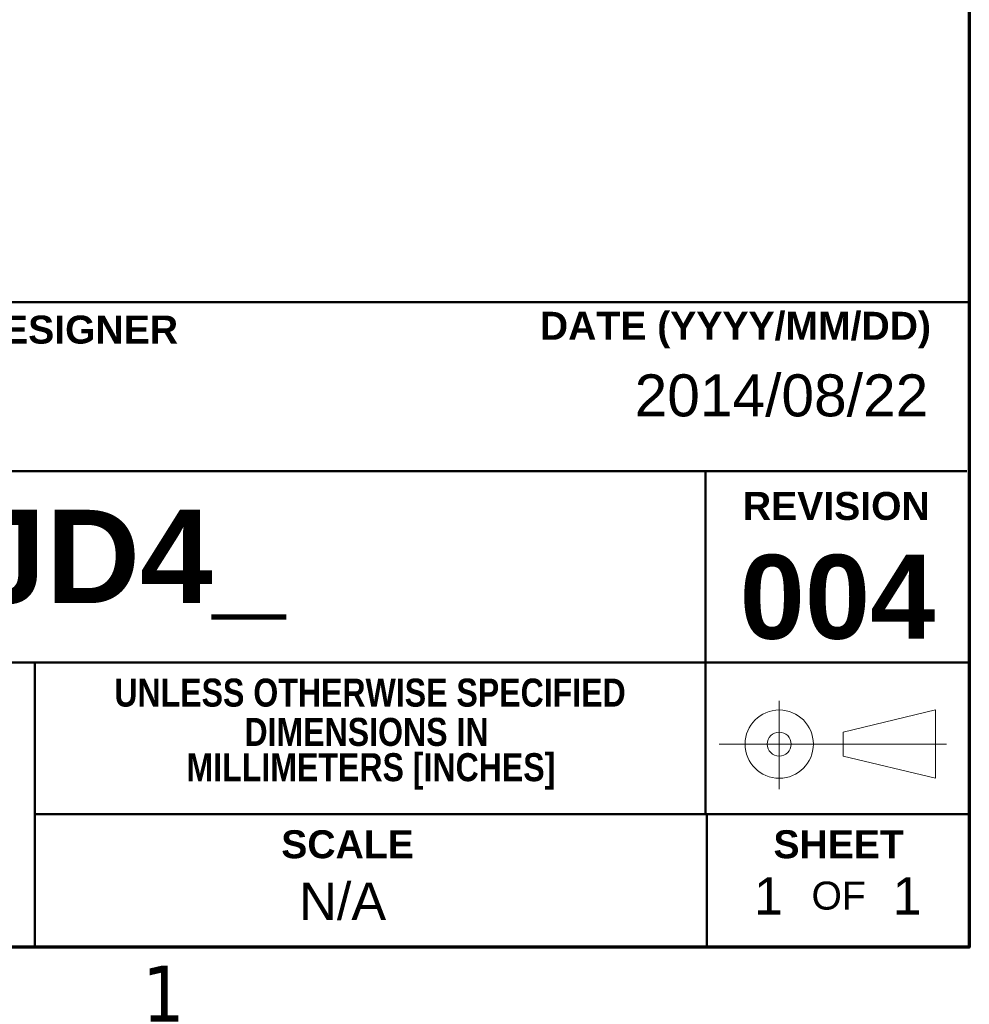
# Model space of a CAD drawing. Header units: inches. Extents: x 0.2 to 29.5, y 0.6 to 18.6.
# Tile 20 of 21: x 25.5 to 29.1, y 0.9 to 4.6. Entities that reach past the tile are written whole.
import ezdxf

# ---------------------------------------------------------------- set-up
doc = ezdxf.new("R2010")
doc.units = ezdxf.units.IN
doc.header["$LTSCALE"] = 1.75
doc.header["$MEASUREMENT"] = 0
doc.layers.add('Border (ANSI)', color=7, linetype='Continuous', lineweight=70)
doc.layers.add('Title (ANSI)', color=7, linetype='Continuous', lineweight=50)
doc.layers.add('FORMAT', color=5, linetype='Continuous', lineweight=25, true_color=0x0000ff)
doc.styles.add('Note Text (ANSI)', font='tahoma.ttf')
doc.styles.add('Text Style107', font='arialbd.ttf')
doc.styles.add('Text Style117', font='arialbd.ttf')
doc.styles.add('Text Style47', font='ARIALN.TTF')
doc.styles.add('Text Style50', font='arial.ttf')
doc.styles.add('Text Style55', font='arial.ttf')
doc.styles.add('Text Style59', font='arial.ttf')

# ---------------------------------------------------------------- blocks, each defined once
blk = doc.blocks.new('Borders Default Border')
at = {"layer": 'Border (ANSI)', "flags": 128}
blk.add_lwpolyline([(0.38, 0.62), (0.38, 10.38), (16.62, 10.38), (16.62, 0.62), (0.38, 0.62)], dxfattribs=at)
at = {"layer": 'Border (ANSI)', "insert": (14.8479, 0.46), "char_height": 0.12, "attachment_point": 7, "line_spacing_factor": 1.875, "style": 'Note Text (ANSI)'}
blk.add_mtext('1', dxfattribs=at)
blk = doc.blocks.new('Title Blocks ICD TITLE BLOCK MM CUSTOMER')
at = {"layer": 'FORMAT', "color": 7, "linetype": 'Continuous', "lineweight": 5}
for p, q in [((10.854, 7.7199), (10.854, 7.5304)), ((10.991, 7.6528), (11.189, 7.7002)), ((11.189, 7.7002), (11.189, 7.5538)), ((10.991, 7.6528), (10.991, 7.6012)), ((11.2126, 7.627), (10.7256, 7.627)), ((10.991, 7.6012), (11.189, 7.5538))]:
    blk.add_line(p, q, dxfattribs=at)
for radius in [0.0732, 0.0258]:
    blk.add_circle((10.854, 7.627), radius, dxfattribs=at)
at = {"layer": 'Title (ANSI)'}
for p, q in [((3.2614, 8.5744), (11.2614, 8.5744)), ((11.2614, 8.5744), (11.2614, 7.4772)), ((3.2614, 8.212), (11.2564, 8.212)), ((10.6964, 8.2122), (10.6964, 7.4772)), ((7.2663, 7.8022), (11.2614, 7.8022)), ((9.2591, 7.1922), (9.2591, 7.8022)), ((9.2591, 7.4772), (11.2614, 7.4772)), ((10.6991, 7.4771), (10.6991, 7.1921)), ((11.2614, 7.1921), (3.2614, 7.1921))]:
    blk.add_line(p, q, dxfattribs=at)
at = {"layer": 'Title (ANSI)', "char_height": 0.06, "style": 'Note Text (ANSI)'}
for s, insert, width, attachment_point in [('\\fArial|b1|i0;\\H0.0600;DRAFTER/DESIGNER', (8.7045, 8.5144), 0.861768, 4), ('\\fArial|b1|i0;\\H0.0600;DATE (YYYY/MM/DD)', (11.1793, 8.5144), 0.838354, 6), ('\\fArial Narrow|b1|i0;\\H0.0600;DIMENSIONS IN', (9.9696, 7.6528), 0.838354, 5), ('\\fArial Narrow|b1|i0;\\H0.0600; MILLIMETERS [INCHES]', (9.9696, 7.5686), 0.838354, 5)]:
    blk.add_mtext(s, dxfattribs=dict(at, insert=insert, width=width, attachment_point=attachment_point))
at = {"layer": 'Title (ANSI)', "char_height": 0.06, "attachment_point": 5, "style": 'Note Text (ANSI)'}
for s, insert in [('\\fArial|b1|i0;\\H0.0600;REVISION', (10.9764, 8.137)), ('\\fArial Narrow|b1|i0;\\H0.0600;UNLESS OTHERWISE SPECIFIED', (9.9772, 7.737)), ('\\fArial|b1|i0;\\H0.0600;SCALE', (9.929, 7.4121)), ('\\fArial|b1|i0;\\H0.0600;SHEET', (10.9814, 7.4121)), ('\\fArial|b0|i0;\\H0.0600;OF', (10.9814, 7.3021))]:
    blk.add_mtext(s, dxfattribs=dict(at, insert=insert))
at = {"layer": 'Title (ANSI)'}
for tag, p, height, style in [('<TITLE_1>_001', (3.6053, 8.3375), 0.09, 'Text Style50'), ('DESIGNER_001', (8.7789, 8.3294), 0.09, 'Text Style50'), ('<DRAWN_DATE>_001', (10.5442, 8.3294), 0.09, 'Text Style50'), ('<PART_NUMBER>_001', (8.9256, 7.9293), 0.2, 'Text Style117'), ('Sheet_Size_001', (7.3651, 7.9055), 0.13, 'Text Style55'), ('<REVISION_NUMBER>_001', (10.7692, 7.8528), 0.18, 'Text Style107'), ('Sheet_Number_001', (10.8001, 7.2619), 0.08, 'Text Style59'), ('Number_of_sheets_001', (11.097, 7.2619), 0.08, 'Text Style59'), ('COPYRIGHT_YEAR_001', (4.6226, 7.2707), 0.07, 'Text Style47'), ('<SCALE>_001', (9.8254, 7.2503), 0.08, 'Text Style59')]:
    blk.add_attdef(tag, p, '', height=height, dxfattribs=dict(at, style=style))

msp = doc.modelspace()

# ---------------------------------------------------------------- block references
at = {"xscale": 1.75, "yscale": 1.75, "zscale": 1.75}
msp.add_blockref('Borders Default Border', (0, 0), dxfattribs=at)
ref = msp.add_blockref('Title Blocks ICD TITLE BLOCK MM CUSTOMER', (9.3776, -11.5011), dxfattribs=dict(xscale=1.75, yscale=1.75, zscale=1.75))
ref.add_attrib('Sheet_Number_001', '1', (28.27772, 1.20722), dxfattribs={"layer": 'Title (ANSI)', "height": 0.14, "style": 'Text Style59'})
ref.add_attrib('Number_of_sheets_001', '1', (28.79729, 1.20722), dxfattribs={"layer": 'Title (ANSI)', "height": 0.14, "style": 'Text Style59'})
ref.add_attrib('<REVISION_NUMBER>_001', '004', (28.2237, 2.24127), dxfattribs={"layer": 'Title (ANSI)', "height": 0.315, "style": 'Text Style107'})
ref.add_attrib('<DRAWN_DATE>_001', '2014/08/22', (27.82993, 3.07527), dxfattribs={"layer": 'Title (ANSI)', "height": 0.1575, "style": 'Text Style50'})
ref.add_attrib('<PART_NUMBER>_001', 'HJD4_', (24.9974, 2.37513), dxfattribs={"layer": 'Title (ANSI)', "height": 0.35, "style": 'Text Style117'})
ref.add_attrib('<SCALE>_001', 'N/A', (26.57212, 1.18692), dxfattribs={"layer": 'Title (ANSI)', "height": 0.14, "style": 'Text Style59'})

doc.saveas('drawing.dxf')
